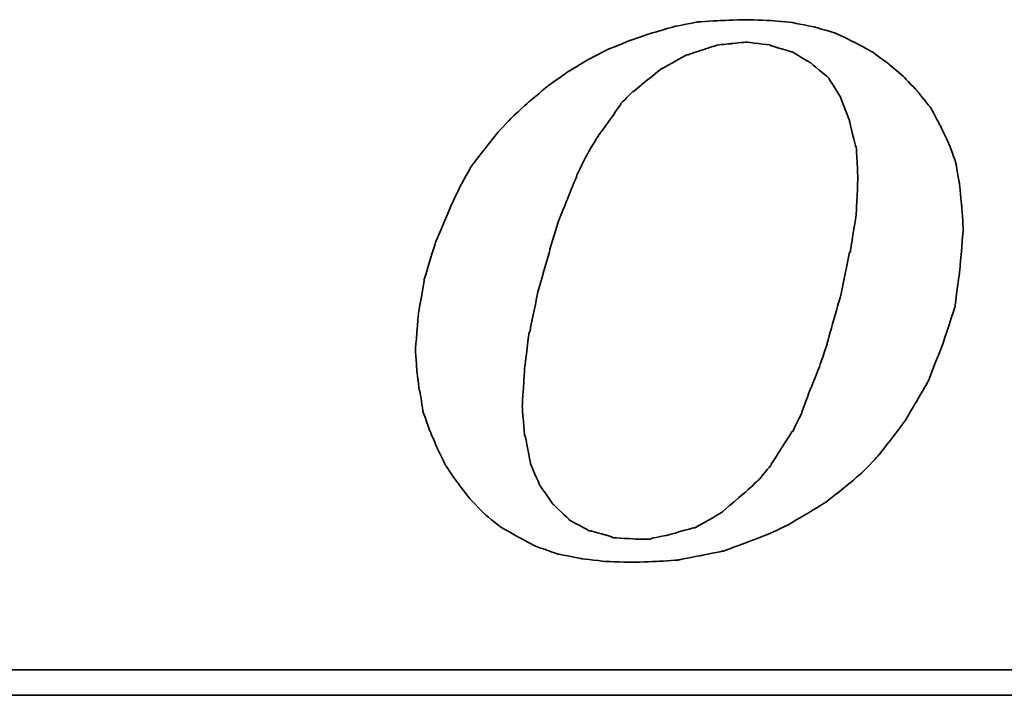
# Model space of a CAD drawing. Header units: millimetres. Extents: x 776 to 1080, y 434 to 522.
# Tile 38 of 56: x 996.65 to 1000.07, y 462.48 to 464.83. Entities that reach past the tile are written whole.
import ezdxf

# ---------------------------------------------------------------- set-up
doc = ezdxf.new("R2010")
doc.units = ezdxf.units.MM
doc.header["$LTSCALE"] = 0.15
doc.layers.add('DIM', color=4, linetype='CONTINUOUS')
doc.layers.add('layer 1', color=7, linetype='CONTINUOUS')

# ---------------------------------------------------------------- blocks, each defined once
blk = doc.blocks.new('TBI MOTION logo(完整正式版)')
at = {"layer": 'layer 1', "color": 22, "lineweight": 35}
for points, knots in [([(-11.34375, -6.98375), (-11.34375, -6.98375), (-10.91375, -7.43875), (-10.91375, -7.43875), (-10.91375, -7.43875), (-10.91375, -7.43875), (-10.38625, -7.87125), (-10.38625, -7.87125), (-10.38625, -7.87125), (-10.38625, -7.87125), (-9.81125, -8.20375), (-9.81125, -8.20375), (-9.81125, -8.20375), (-9.81125, -8.20375), (-9.21125, -8.51875), (-9.21125, -8.51875), (-9.21125, -8.51875), (-9.21125, -8.51875), (-8.51625, -8.75875), (-8.51625, -8.75875), (-8.51625, -8.75875), (-8.51625, -8.75875), (-7.77125, -8.90375), (-7.77125, -8.90375), (-7.77125, -8.90375), (-7.77125, -8.90375), (-6.97875, -8.99875), (-6.97875, -8.99875), (-6.97875, -8.99875), (-6.97875, -8.99875), (-6.14125, -9.02375), (-6.14125, -9.02375), (-6.14125, -9.02375), (-6.14125, -9.02375), (-5.37125, -8.99875), (-5.37125, -8.99875), (-5.37125, -8.99875), (-5.37125, -8.99875), (-4.65375, -8.94875), (-4.65375, -8.94875), (-4.65375, -8.94875), (-4.65375, -8.94875), (-3.93375, -8.80625), (-3.93375, -8.80625), (-3.93375, -8.80625), (-3.93375, -8.80625), (-3.21375, -8.66375), (-3.21375, -8.66375), (-3.21375, -8.66375), (-3.21375, -8.66375), (-2.49375, -8.39875), (-2.49375, -8.39875), (-2.49375, -8.39875), (-2.49375, -8.39875), (-1.79875, -8.13375), (-1.79875, -8.13375), (-1.79875, -8.13375), (-1.79875, -8.13375), (-1.17375, -7.84375), (-1.17375, -7.84375), (-1.17375, -7.84375), (-1.17375, -7.84375), (-0.52375, -7.46375), (-0.52375, -7.46375), (-0.52375, -7.46375), (-0.52375, -7.46375), (0.10124, -7.07875), (0.10124, -7.07875), (0.10124, -7.07875), (0.10124, -7.07875), (0.67625, -6.62375), (0.67625, -6.62375), (0.67625, -6.62375), (0.67625, -6.62375), (1.24874, -6.14375), (1.24874, -6.14375), (1.24874, -6.14375), (1.24874, -6.14375), (1.72874, -5.64125), (1.72874, -5.64125), (1.72874, -5.64125), (1.72874, -5.64125), (2.18624, -5.06375), (2.18624, -5.06375), (2.18624, -5.06375), (2.18624, -5.06375), (2.61625, -4.48874), (2.61625, -4.48874), (2.61625, -4.48874), (2.61625, -4.48874), (3.00125, -3.83874), (3.00125, -3.83874), (3.00125, -3.83874), (3.00125, -3.83874), (3.36124, -3.21374), (3.36124, -3.21374), (3.36124, -3.21374), (3.36124, -3.21374), (3.84374, -1.99125), (3.84374, -1.99125), (3.84374, -1.99125), (3.84374, -1.99125), (4.22625, -0.81875), (4.22625, -0.81875), (4.22625, -0.81875), (4.22625, -0.81875), (4.39125, 0.45624), (4.39125, 0.45624), (4.39125, 0.45624), (4.39125, 0.45624), (4.48874, 1.70124), (4.48874, 1.70124), (4.48874, 1.70124), (4.48874, 1.70124), (4.43874, 2.44625), (4.43874, 2.44625), (4.43874, 2.44625), (4.43874, 2.44625), (4.36874, 3.14125), (4.36874, 3.14125), (4.36874, 3.14125), (4.36874, 3.14125), (4.25125, 3.81125), (4.25125, 3.81125), (4.25125, 3.81125), (4.25125, 3.81125), (4.03124, 4.41125), (4.03124, 4.41125), (4.03124, 4.41125), (4.03124, 4.41125), (3.74374, 5.01125), (3.74374, 5.01125), (3.74374, 5.01125), (3.74374, 5.01125), (3.43124, 5.58875), (3.43124, 5.58875), (3.43124, 5.58875), (3.43124, 5.58875), (3.02625, 6.09125), (3.02625, 6.09125), (3.02625, 6.09125), (3.02625, 6.09125), (2.59374, 6.54875), (2.59374, 6.54875), (2.59374, 6.54875), (2.59374, 6.54875), (2.09124, 6.98125), (2.09124, 6.98125), (2.09124, 6.98125), (2.09124, 6.98125), (1.56124, 7.36625), (1.56124, 7.36625), (1.56124, 7.36625), (1.56124, 7.36625), (0.98624, 7.67625), (0.98624, 7.67625), (0.98624, 7.67625), (0.98624, 7.67625), (0.38624, 7.96375), (0.38624, 7.96375), (0.38624, 7.96375), (0.38624, 7.96375), (-0.25875, 8.15625), (-0.25875, 8.15625), (-0.25875, 8.15625), (-0.25875, 8.15625), (-0.98125, 8.30125), (-0.98125, 8.30125), (-0.98125, 8.30125), (-0.98125, 8.30125), (-1.70124, 8.37125), (-1.70124, 8.37125), (-1.70124, 8.37125), (-1.70124, 8.37125), (-2.49375, 8.39624), (-2.49375, 8.39624), (-2.49375, 8.39624), (-2.49375, 8.39624), (-3.28625, 8.37125), (-3.28625, 8.37125), (-3.28625, 8.37125), (-3.28625, 8.37125), (-4.05125, 8.32125), (-4.05125, 8.32125), (-4.05125, 8.32125), (-4.05125, 8.32125), (-4.77375, 8.18125), (-4.77375, 8.18125), (-4.77375, 8.18125), (-4.77375, 8.18125), (-5.51625, 7.96375), (-5.51625, 7.96375), (-5.51625, 7.96375), (-5.51625, 7.96375), (-6.21125, 7.72625), (-6.21125, 7.72625), (-6.21125, 7.72625), (-6.21125, 7.72625), (-6.92875, 7.43625), (-6.92875, 7.43625), (-6.92875, 7.43625), (-6.92875, 7.43625), (-7.57875, 7.10125), (-7.57875, 7.10125), (-7.57875, 7.10125), (-7.57875, 7.10125), (-8.24875, 6.69125), (-8.24875, 6.69125), (-8.24875, 6.69125), (-8.24875, 6.69125), (-8.84875, 6.26125), (-8.84875, 6.26125), (-8.84875, 6.26125), (-8.84875, 6.26125), (-9.42625, 5.78125), (-9.42625, 5.78125), (-9.42625, 5.78125), (-9.42625, 5.78125), (-9.95375, 5.30125), (-9.95375, 5.30125), (-9.95375, 5.30125), (-9.95375, 5.30125), (-10.43375, 4.79624), (-10.43375, 4.79624), (-10.43375, 4.79624), (-10.43375, 4.79624), (-10.88875, 4.22125), (-10.88875, 4.22125), (-10.88875, 4.22125), (-10.88875, 4.22125), (-11.29875, 3.69375), (-11.29875, 3.69375), (-11.29875, 3.69375), (-11.29875, 3.69375), (-11.63375, 3.09125), (-11.63375, 3.09125), (-11.63375, 3.09125), (-11.63375, 3.09125), (-11.91875, 2.49625), (-11.91875, 2.49625), (-11.91875, 2.49625), (-11.91875, 2.49625), (-12.44875, 1.24625), (-12.44875, 1.24625), (-12.44875, 1.24625), (-12.44875, 1.24625), (-12.80875, 0.06874), (-12.80875, 0.06874), (-12.80875, 0.06874), (-12.80875, 0.06874), (-12.99875, -1.07875), (-12.99875, -1.07875), (-12.99875, -1.07875), (-12.99875, -1.07875), (-13.09375, -2.18375), (-13.09375, -2.18375), (-13.09375, -2.18375), (-13.09375, -2.18375), (-13.04875, -2.85375), (-13.04875, -2.85375), (-13.04875, -2.85375), (-13.04875, -2.85375), (-12.97375, -3.50375), (-12.97375, -3.50375), (-12.97375, -3.50375), (-12.97375, -3.50375), (-12.95375, -3.50375), (-12.95375, -3.50375), (-12.95375, -3.50375), (-12.95375, -3.50375), (-12.85375, -4.17375), (-12.85375, -4.17375), (-12.85375, -4.17375), (-12.85375, -4.17375), (-12.63875, -4.77624), (-12.63875, -4.77624), (-12.63875, -4.77624), (-12.63875, -4.77624), (-12.39875, -5.35125), (-12.39875, -5.35125), (-12.39875, -5.35125), (-12.39875, -5.35125), (-12.11375, -5.92875), (-12.11375, -5.92875), (-12.11375, -5.92875), (-12.11375, -5.92875), (-11.75375, -6.45375), (-11.75375, -6.45375), (-11.75375, -6.45375), (-11.75375, -6.45375), (-11.34375, -6.98375), (-11.34375, -6.98375)], [0, 0, 0, 0, 0.01369863, 0.01369863, 0.01369863, 0.01369864, 0.02739726, 0.02739726, 0.02739726, 0.02739727, 0.04109589, 0.04109589, 0.04109589, 0.0410959, 0.05479452, 0.05479452, 0.05479452, 0.05479453, 0.06849315, 0.06849315, 0.06849315, 0.06849316, 0.08219178, 0.08219178, 0.08219178, 0.08219179, 0.09589041, 0.09589041, 0.09589041, 0.09589042, 0.10958904, 0.10958904, 0.10958904, 0.10958905, 0.12328767, 0.12328767, 0.12328767, 0.12328768, 0.1369863, 0.1369863, 0.1369863, 0.13698631, 0.15068493, 0.15068493, 0.15068493, 0.15068494, 0.16438356, 0.16438356, 0.16438356, 0.16438357, 0.17808219, 0.17808219, 0.17808219, 0.1780822, 0.19178082, 0.19178082, 0.19178082, 0.19178083, 0.20547945, 0.20547945, 0.20547945, 0.20547946, 0.21917808, 0.21917808, 0.21917808, 0.21917809, 0.23287671, 0.23287671, 0.23287671, 0.23287672, 0.24657534, 0.24657534, 0.24657534, 0.24657535, 0.26027397, 0.26027397, 0.26027397, 0.26027398, 0.2739726, 0.2739726, 0.2739726, 0.27397261, 0.28767123, 0.28767123, 0.28767123, 0.28767124, 0.30136986, 0.30136986, 0.30136986, 0.30136987, 0.31506849, 0.31506849, 0.31506849, 0.3150685, 0.32876712, 0.32876712, 0.32876712, 0.32876713, 0.34246575, 0.34246575, 0.34246575, 0.34246576, 0.35616438, 0.35616438, 0.35616438, 0.35616439, 0.36986301, 0.36986301, 0.36986301, 0.36986302, 0.38356164, 0.38356164, 0.38356164, 0.38356165, 0.39726027, 0.39726027, 0.39726027, 0.39726028, 0.4109589, 0.4109589, 0.4109589, 0.41095891, 0.42465753, 0.42465753, 0.42465753, 0.42465754, 0.43835616, 0.43835616, 0.43835616, 0.43835617, 0.45205479, 0.45205479, 0.45205479, 0.4520548, 0.46575342, 0.46575342, 0.46575342, 0.46575343, 0.47945205, 0.47945205, 0.47945205, 0.47945206, 0.49315068, 0.49315068, 0.49315068, 0.49315069, 0.50684932, 0.50684932, 0.50684932, 0.50684933, 0.52054795, 0.52054795, 0.52054795, 0.52054796, 0.53424658, 0.53424658, 0.53424658, 0.53424659, 0.54794521, 0.54794521, 0.54794521, 0.54794522, 0.56164384, 0.56164384, 0.56164384, 0.56164385, 0.57534247, 0.57534247, 0.57534247, 0.57534248, 0.5890411, 0.5890411, 0.5890411, 0.58904111, 0.60273973, 0.60273973, 0.60273973, 0.60273974, 0.61643836, 0.61643836, 0.61643836, 0.61643837, 0.63013699, 0.63013699, 0.63013699, 0.630137, 0.64383562, 0.64383562, 0.64383562, 0.64383563, 0.65753425, 0.65753425, 0.65753425, 0.65753426, 0.67123288, 0.67123288, 0.67123288, 0.67123289, 0.68493151, 0.68493151, 0.68493151, 0.68493152, 0.69863014, 0.69863014, 0.69863014, 0.69863015, 0.71232877, 0.71232877, 0.71232877, 0.71232878, 0.7260274, 0.7260274, 0.7260274, 0.72602741, 0.73972603, 0.73972603, 0.73972603, 0.73972604, 0.75342466, 0.75342466, 0.75342466, 0.75342467, 0.76712329, 0.76712329, 0.76712329, 0.7671233, 0.78082192, 0.78082192, 0.78082192, 0.78082193, 0.79452055, 0.79452055, 0.79452055, 0.79452056, 0.80821918, 0.80821918, 0.80821918, 0.80821919, 0.82191781, 0.82191781, 0.82191781, 0.82191782, 0.83561644, 0.83561644, 0.83561644, 0.83561645, 0.84931507, 0.84931507, 0.84931507, 0.84931508, 0.8630137, 0.8630137, 0.8630137, 0.86301371, 0.87671233, 0.87671233, 0.87671233, 0.87671234, 0.89041096, 0.89041096, 0.89041096, 0.89041097, 0.90410959, 0.90410959, 0.90410959, 0.9041096, 0.91780822, 0.91780822, 0.91780822, 0.91780823, 0.93150685, 0.93150685, 0.93150685, 0.93150686, 0.94520548, 0.94520548, 0.94520548, 0.94520549, 0.95890411, 0.95890411, 0.95890411, 0.95890412, 0.97260274, 0.97260274, 0.97260274, 0.97260275, 0.98630137, 0.98630137, 0.98630137, 0.98630138, 1, 1, 1, 1]), ([(-8.77875, 1.03124), (-8.77875, 1.03124), (-8.51625, 1.89625), (-8.51625, 1.89625), (-8.51625, 1.89625), (-8.51625, 1.89625), (-8.20375, 2.66375), (-8.20375, 2.66375), (-8.20375, 2.66375), (-8.20375, 2.66375), (-7.91625, 3.38125), (-7.91625, 3.38125), (-7.91625, 3.38125), (-7.91625, 3.38125), (-7.91625, 3.40624), (-7.91625, 3.40624), (-7.91625, 3.40624), (-7.91625, 3.40624), (-7.57875, 4.07624), (-7.57875, 4.07624), (-7.57875, 4.07624), (-7.57875, 4.07624), (-7.24375, 4.65125), (-7.24375, 4.65125), (-7.24375, 4.65125), (-7.24375, 4.65125), (-7.21875, 4.65125), (-7.21875, 4.65125), (-7.21875, 4.65125), (-7.21875, 4.65125), (-7.21875, 4.67624), (-7.21875, 4.67624), (-7.21875, 4.67624), (-7.21875, 4.67624), (-6.83625, 5.20375), (-6.83625, 5.20375), (-6.83625, 5.20375), (-6.83625, 5.20375), (-6.49875, 5.68625), (-6.49875, 5.68625), (-6.49875, 5.68625), (-6.49875, 5.68625), (-6.49875, 5.70625), (-6.49875, 5.70625), (-6.49875, 5.70625), (-6.49875, 5.70625), (-6.11625, 6.09125), (-6.11625, 6.09125), (-6.11625, 6.09125), (-6.11625, 6.09125), (-6.09125, 6.09125), (-6.09125, 6.09125), (-6.09125, 6.09125), (-6.09125, 6.09125), (-5.27375, 6.76625), (-5.27375, 6.76625), (-5.27375, 6.76625), (-5.27375, 6.76625), (-5.24875, 6.76625), (-5.24875, 6.76625), (-5.24875, 6.76625), (-5.24875, 6.76625), (-5.24875, 6.78625), (-5.24875, 6.78625), (-5.24875, 6.78625), (-5.24875, 6.78625), (-4.38875, 7.26624), (-4.38875, 7.26624), (-4.38875, 7.26624), (-4.38875, 7.26624), (-4.36125, 7.26624), (-4.36125, 7.26624), (-4.36125, 7.26624), (-4.36125, 7.26624), (-3.93375, 7.41125), (-3.93375, 7.41125), (-3.93375, 7.41125), (-3.93375, 7.41125), (-3.47375, 7.55625), (-3.47375, 7.55625), (-3.47375, 7.55625), (-3.47375, 7.55625), (-3.45375, 7.55625), (-3.45375, 7.55625), (-3.45375, 7.55625), (-3.45375, 7.55625), (-3.42875, 7.58124), (-3.42875, 7.58124), (-3.42875, 7.58124), (-3.42875, 7.58124), (-2.97375, 7.62625), (-2.97375, 7.62625), (-2.97375, 7.62625), (-2.97375, 7.62625), (-2.49375, 7.67625), (-2.49375, 7.67625), (-2.49375, 7.67625), (-2.49375, 7.67625), (-2.46875, 7.67625), (-2.46875, 7.67625), (-2.46875, 7.67625), (-2.46875, 7.67625), (-1.70124, 7.58124), (-1.70124, 7.58124), (-1.70124, 7.58124), (-1.70124, 7.58124), (-1.67875, 7.55625), (-1.67875, 7.55625), (-1.67875, 7.55625), (-1.67875, 7.55625), (-1.65375, 7.55625), (-1.65375, 7.55625), (-1.65375, 7.55625), (-1.65375, 7.55625), (-1.03125, 7.36625), (-1.03125, 7.36625), (-1.03125, 7.36625), (-1.03125, 7.36625), (-1.00625, 7.36625), (-1.00625, 7.36625), (-1.00625, 7.36625), (-1.00625, 7.36625), (-0.43124, 7.02624), (-0.43124, 7.02624), (-0.43124, 7.02624), (-0.43124, 7.02624), (-0.40625, 7.00624), (-0.40625, 7.00624), (-0.40625, 7.00624), (-0.40625, 7.00624), (0.12124, 6.57124), (0.12124, 6.57124), (0.12124, 6.57124), (0.12124, 6.57124), (0.14624, 6.54875), (0.14624, 6.54875), (0.14624, 6.54875), (0.14624, 6.54875), (0.17124, 6.52375), (0.17124, 6.52375), (0.17124, 6.52375), (0.17124, 6.52375), (0.55625, 5.89875), (0.55625, 5.89875), (0.55625, 5.89875), (0.55625, 5.89875), (0.55625, 5.87625), (0.55625, 5.87625), (0.55625, 5.87625), (0.55625, 5.87625), (0.84124, 5.15625), (0.84124, 5.15625), (0.84124, 5.15625), (0.84124, 5.15625), (0.84124, 5.13125), (0.84124, 5.13125), (0.84124, 5.13125), (0.84124, 5.13125), (1.03624, 4.31875), (1.03624, 4.31875), (1.03624, 4.31875), (1.03624, 4.31875), (1.05624, 4.31875), (1.05624, 4.31875), (1.05624, 4.31875), (1.05624, 4.31875), (1.05624, 4.29125), (1.05624, 4.29125), (1.05624, 4.29125), (1.05624, 4.29125), (1.10625, 3.33125), (1.10625, 3.33125), (1.10625, 3.33125), (1.10625, 3.33125), (1.10625, 3.30875), (1.10625, 3.30875), (1.10625, 3.30875), (1.10625, 3.30875), (1.05624, 2.20624), (1.05624, 2.20624), (1.05624, 2.20624), (1.05624, 2.20624), (1.05624, 2.18124), (1.05624, 2.18124), (1.05624, 2.18124), (1.05624, 2.18124), (0.86624, 0.93624), (0.86624, 0.93624), (0.86624, 0.93624), (0.86624, 0.93624), (0.84124, 0.93624), (0.84124, 0.93624), (0.84124, 0.93624), (0.84124, 0.93624), (0.55625, -0.45874), (0.55625, -0.45874), (0.55625, -0.45874), (0.55625, -0.45874), (0.12124, -1.99125), (0.12124, -1.99125), (0.12124, -1.99125), (0.12124, -1.99125), (0.12124, -2.01874), (0.12124, -2.01874), (0.12124, -2.01874), (0.12124, -2.01874), (-0.13874, -2.78375), (-0.13874, -2.78375), (-0.13874, -2.78375), (-0.13874, -2.78375), (-0.43124, -3.50375), (-0.43124, -3.50375), (-0.43124, -3.50375), (-0.43124, -3.50375), (-0.69375, -4.19875), (-0.69375, -4.19875), (-0.69375, -4.19875), (-0.69375, -4.19875), (-0.69375, -4.22375), (-0.69375, -4.22375), (-0.69375, -4.22375), (-0.69375, -4.22375), (-0.98125, -4.82374), (-0.98125, -4.82374), (-0.98125, -4.82374), (-0.98125, -4.82374), (-1.00625, -4.82374), (-1.00625, -4.82374), (-1.00625, -4.82374), (-1.00625, -4.82374), (-1.33875, -5.35125), (-1.33875, -5.35125), (-1.33875, -5.35125), (-1.33875, -5.35125), (-1.67875, -5.87875), (-1.67875, -5.87875), (-1.67875, -5.87875), (-1.67875, -5.87875), (-1.67875, -5.90375), (-1.67875, -5.90375), (-1.67875, -5.90375), (-1.67875, -5.90375), (-2.05875, -6.35875), (-2.05875, -6.35875), (-2.05875, -6.35875), (-2.05875, -6.35875), (-2.08375, -6.38375), (-2.08375, -6.38375), (-2.08375, -6.38375), (-2.08375, -6.38375), (-2.46875, -6.74375), (-2.46875, -6.74375), (-2.46875, -6.74375), (-2.46875, -6.74375), (-3.25875, -7.41625), (-3.25875, -7.41625), (-3.25875, -7.41625), (-3.25875, -7.41625), (-3.28625, -7.43875), (-3.28625, -7.43875), (-3.28625, -7.43875), (-3.28625, -7.43875), (-4.12375, -7.91875), (-4.12375, -7.91875), (-4.12375, -7.91875), (-4.12375, -7.91875), (-4.14875, -7.91875), (-4.14875, -7.91875), (-4.14875, -7.91875), (-4.14875, -7.91875), (-4.17125, -7.91875), (-4.17125, -7.91875), (-4.17125, -7.91875), (-4.17125, -7.91875), (-5.03375, -8.15875), (-5.03375, -8.15875), (-5.03375, -8.15875), (-5.03375, -8.15875), (-5.51625, -8.25625), (-5.51625, -8.25625), (-5.51625, -8.25625), (-5.51625, -8.25625), (-5.54125, -8.27875), (-5.54125, -8.27875), (-5.54125, -8.27875), (-5.54125, -8.27875), (-5.56375, -8.27875), (-5.56375, -8.27875), (-5.56375, -8.27875), (-5.56375, -8.27875), (-5.99625, -8.27875), (-5.99625, -8.27875), (-5.99625, -8.27875), (-5.99625, -8.27875), (-6.76375, -8.23125), (-6.76375, -8.23125), (-6.76375, -8.23125), (-6.76375, -8.23125), (-6.78875, -8.23125), (-6.78875, -8.23125), (-6.78875, -8.23125), (-6.78875, -8.23125), (-6.78875, -8.20375), (-6.78875, -8.20375), (-6.78875, -8.20375), (-6.78875, -8.20375), (-7.45875, -8.01375), (-7.45875, -8.01375), (-7.45875, -8.01375), (-7.45875, -8.01375), (-7.48375, -8.01375), (-7.48375, -8.01375), (-7.48375, -8.01375), (-7.48375, -8.01375), (-7.50875, -8.01375), (-7.50875, -8.01375), (-7.50875, -8.01375), (-7.50875, -8.01375), (-8.13125, -7.67875), (-8.13125, -7.67875), (-8.13125, -7.67875), (-8.13125, -7.67875), (-8.15625, -7.65375), (-8.15625, -7.65375), (-8.15625, -7.65375), (-8.15625, -7.65375), (-8.65875, -7.17375), (-8.65875, -7.17375), (-8.65875, -7.17375), (-8.65875, -7.17375), (-8.68375, -7.14875), (-8.68375, -7.14875), (-8.68375, -7.14875), (-8.68375, -7.14875), (-9.08875, -6.57375), (-9.08875, -6.57375), (-9.08875, -6.57375), (-9.08875, -6.57375), (-9.11375, -6.54875), (-9.11375, -6.54875), (-9.11375, -6.54875), (-9.11375, -6.54875), (-9.11375, -6.52875), (-9.11375, -6.52875), (-9.11375, -6.52875), (-9.11375, -6.52875), (-9.40375, -5.85375), (-9.40375, -5.85375), (-9.40375, -5.85375), (-9.40375, -5.85375), (-9.40375, -5.82875), (-9.40375, -5.82875), (-9.40375, -5.82875), (-9.40375, -5.82875), (-9.56875, -4.96875), (-9.56875, -4.96875), (-9.56875, -4.96875), (-9.56875, -4.96875), (-9.59375, -4.94375), (-9.59375, -4.94375), (-9.59375, -4.94375), (-9.59375, -4.94375), (-9.66375, -4.03375), (-9.66375, -4.03375), (-9.66375, -4.03375), (-9.66375, -4.03375), (-9.66375, -4.00875), (-9.66375, -4.00875), (-9.66375, -4.00875), (-9.66375, -4.00875), (-9.59375, -2.85375), (-9.59375, -2.85375), (-9.59375, -2.85375), (-9.59375, -2.85375), (-9.45125, -1.65875), (-9.45125, -1.65875), (-9.45125, -1.65875), (-9.45125, -1.65875), (-9.42625, -1.63375), (-9.42625, -1.63375), (-9.42625, -1.63375), (-9.42625, -1.63375), (-9.16125, -0.33875), (-9.16125, -0.33875), (-9.16125, -0.33875), (-9.16125, -0.33875), (-8.77875, 1.00624), (-8.77875, 1.00624), (-8.77875, 1.00624), (-8.77875, 1.00624), (-8.77875, 1.03124), (-8.77875, 1.03124)], [0, 0, 0, 0, 0.01020408, 0.01020408, 0.01020408, 0.01020409, 0.02040816, 0.02040816, 0.02040816, 0.02040817, 0.03061224, 0.03061224, 0.03061224, 0.03061225, 0.04081633, 0.04081633, 0.04081633, 0.04081634, 0.05102041, 0.05102041, 0.05102041, 0.05102042, 0.06122449, 0.06122449, 0.06122449, 0.0612245, 0.07142857, 0.07142857, 0.07142857, 0.07142858, 0.08163265, 0.08163265, 0.08163265, 0.08163266, 0.09183673, 0.09183673, 0.09183673, 0.09183674, 0.10204082, 0.10204082, 0.10204082, 0.10204083, 0.1122449, 0.1122449, 0.1122449, 0.11224491, 0.12244898, 0.12244898, 0.12244898, 0.12244899, 0.13265306, 0.13265306, 0.13265306, 0.13265307, 0.14285714, 0.14285714, 0.14285714, 0.14285715, 0.15306122, 0.15306122, 0.15306122, 0.15306123, 0.16326531, 0.16326531, 0.16326531, 0.16326532, 0.17346939, 0.17346939, 0.17346939, 0.1734694, 0.18367347, 0.18367347, 0.18367347, 0.18367348, 0.19387755, 0.19387755, 0.19387755, 0.19387756, 0.20408163, 0.20408163, 0.20408163, 0.20408164, 0.21428571, 0.21428571, 0.21428571, 0.21428572, 0.2244898, 0.2244898, 0.2244898, 0.22448981, 0.23469388, 0.23469388, 0.23469388, 0.23469389, 0.24489796, 0.24489796, 0.24489796, 0.24489797, 0.25510204, 0.25510204, 0.25510204, 0.25510205, 0.26530612, 0.26530612, 0.26530612, 0.26530613, 0.2755102, 0.2755102, 0.2755102, 0.27551021, 0.28571429, 0.28571429, 0.28571429, 0.2857143, 0.29591837, 0.29591837, 0.29591837, 0.29591838, 0.30612245, 0.30612245, 0.30612245, 0.30612246, 0.31632653, 0.31632653, 0.31632653, 0.31632654, 0.32653061, 0.32653061, 0.32653061, 0.32653062, 0.33673469, 0.33673469, 0.33673469, 0.3367347, 0.34693878, 0.34693878, 0.34693878, 0.34693879, 0.35714286, 0.35714286, 0.35714286, 0.35714287, 0.36734694, 0.36734694, 0.36734694, 0.36734695, 0.37755102, 0.37755102, 0.37755102, 0.37755103, 0.3877551, 0.3877551, 0.3877551, 0.38775511, 0.39795918, 0.39795918, 0.39795918, 0.39795919, 0.40816327, 0.40816327, 0.40816327, 0.40816328, 0.41836735, 0.41836735, 0.41836735, 0.41836736, 0.42857143, 0.42857143, 0.42857143, 0.42857144, 0.43877551, 0.43877551, 0.43877551, 0.43877552, 0.44897959, 0.44897959, 0.44897959, 0.4489796, 0.45918367, 0.45918367, 0.45918367, 0.45918368, 0.46938776, 0.46938776, 0.46938776, 0.46938777, 0.47959184, 0.47959184, 0.47959184, 0.47959185, 0.48979592, 0.48979592, 0.48979592, 0.48979593, 0.5, 0.5, 0.5, 0.50000001, 0.51020408, 0.51020408, 0.51020408, 0.51020409, 0.52040816, 0.52040816, 0.52040816, 0.52040817, 0.53061224, 0.53061224, 0.53061224, 0.53061225, 0.54081633, 0.54081633, 0.54081633, 0.54081634, 0.55102041, 0.55102041, 0.55102041, 0.55102042, 0.56122449, 0.56122449, 0.56122449, 0.5612245, 0.57142857, 0.57142857, 0.57142857, 0.57142858, 0.58163265, 0.58163265, 0.58163265, 0.58163266, 0.59183673, 0.59183673, 0.59183673, 0.59183674, 0.60204082, 0.60204082, 0.60204082, 0.60204083, 0.6122449, 0.6122449, 0.6122449, 0.61224491, 0.62244898, 0.62244898, 0.62244898, 0.62244899, 0.63265306, 0.63265306, 0.63265306, 0.63265307, 0.64285714, 0.64285714, 0.64285714, 0.64285715, 0.65306122, 0.65306122, 0.65306122, 0.65306123, 0.66326531, 0.66326531, 0.66326531, 0.66326532, 0.67346939, 0.67346939, 0.67346939, 0.6734694, 0.68367347, 0.68367347, 0.68367347, 0.68367348, 0.69387755, 0.69387755, 0.69387755, 0.69387756, 0.70408163, 0.70408163, 0.70408163, 0.70408164, 0.71428571, 0.71428571, 0.71428571, 0.71428572, 0.7244898, 0.7244898, 0.7244898, 0.72448981, 0.73469388, 0.73469388, 0.73469388, 0.73469389, 0.74489796, 0.74489796, 0.74489796, 0.74489797, 0.75510204, 0.75510204, 0.75510204, 0.75510205, 0.76530612, 0.76530612, 0.76530612, 0.76530613, 0.7755102, 0.7755102, 0.7755102, 0.77551021, 0.78571429, 0.78571429, 0.78571429, 0.7857143, 0.79591837, 0.79591837, 0.79591837, 0.79591838, 0.80612245, 0.80612245, 0.80612245, 0.80612246, 0.81632653, 0.81632653, 0.81632653, 0.81632654, 0.82653061, 0.82653061, 0.82653061, 0.82653062, 0.83673469, 0.83673469, 0.83673469, 0.8367347, 0.84693878, 0.84693878, 0.84693878, 0.84693879, 0.85714286, 0.85714286, 0.85714286, 0.85714287, 0.86734694, 0.86734694, 0.86734694, 0.86734695, 0.87755102, 0.87755102, 0.87755102, 0.87755103, 0.8877551, 0.8877551, 0.8877551, 0.88775511, 0.89795918, 0.89795918, 0.89795918, 0.89795919, 0.90816327, 0.90816327, 0.90816327, 0.90816328, 0.91836735, 0.91836735, 0.91836735, 0.91836736, 0.92857143, 0.92857143, 0.92857143, 0.92857144, 0.93877551, 0.93877551, 0.93877551, 0.93877552, 0.94897959, 0.94897959, 0.94897959, 0.9489796, 0.95918367, 0.95918367, 0.95918367, 0.95918368, 0.96938776, 0.96938776, 0.96938776, 0.96938777, 0.97959184, 0.97959184, 0.97959184, 0.97959185, 0.98979592, 0.98979592, 0.98979592, 0.98979593, 1, 1, 1, 1]), ([(75.90875, -9.47875), (75.90875, -9.47875), (75.90875, -12.28625), (75.90875, -12.28625), (75.90875, -12.28625), (75.90875, -12.28625), (75.90875, -12.47875), (75.90875, -12.47875), (75.90875, -12.47875), (75.90875, -12.47875), (75.71625, -12.47875), (75.71625, -12.47875), (75.71625, -12.47875), (75.71625, -12.47875), (-88.32875, -12.47875), (-88.32875, -12.47875), (-88.32875, -12.47875), (-88.32875, -12.47875), (-88.32875, -13.29375), (-88.32875, -13.29375), (-88.32875, -13.29375), (-88.32875, -13.29375), (82.89125, -13.29375), (82.89125, -13.29375), (82.89125, -13.29375), (82.89125, -13.29375), (75.90875, -9.47875), (75.90875, -9.47875)], [0, 0, 0, 0, 0.14285714, 0.14285714, 0.14285714, 0.14285715, 0.28571429, 0.28571429, 0.28571429, 0.2857143, 0.42857143, 0.42857143, 0.42857143, 0.42857144, 0.57142857, 0.57142857, 0.57142857, 0.57142858, 0.71428571, 0.71428571, 0.71428571, 0.71428572, 0.85714286, 0.85714286, 0.85714286, 0.85714287, 1, 1, 1, 1])]:
    blk.add_open_spline(points, degree=3, knots=knots, dxfattribs=at)

msp = doc.modelspace()

# ---------------------------------------------------------------- block references
at = {"layer": 'DIM', "color": 7, "xscale": 0.1080406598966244, "yscale": 0.1080406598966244, "zscale": 0.1080406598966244}
msp.add_blockref('TBI MOTION logo(完整正式版)', (999.442, 463.9197), dxfattribs=at)

doc.saveas('drawing.dxf')
